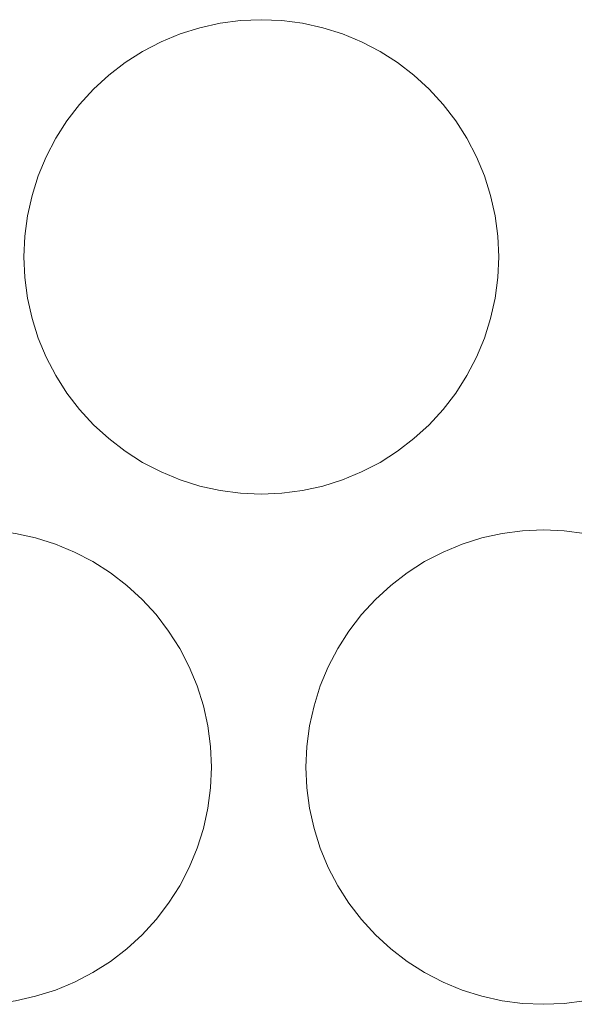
# Model space of a CAD drawing. Header units: millimetres. Extents: x -865 to 866, y -41 to 38.
# Tile 31 of 192: x -621 to -599, y -1 to 38. Entities that reach past the tile are written whole.
import ezdxf

# ---------------------------------------------------------------- set-up
doc = ezdxf.new("R2010")
doc.units = ezdxf.units.MM
doc.header["$LTSCALE"] = 5.08
doc.layers.add('Lighting-LED', color=7, linetype='Continuous', lineweight=5, true_color=0x000000)

# ---------------------------------------------------------------- blocks, each defined once
blk = doc.blocks.new('Group-2-1')
at = {"layer": 'Lighting-LED', "color": 18, "linetype": 'Continuous', "lineweight": 5}
for points, invisible_edges in [([(-26208.595, 11252.12, -183.913), (-26207.803, 11252.295, -183.913), (-26206.999, 11252.401, -183.913), (-26206.188, 11243.136, -183.913)], 12), ([(-26206.999, 11252.401, -180.738), (-26207.803, 11252.295, -180.738), (-26208.595, 11252.12, -180.738), (-26206.188, 11243.136, -180.738)], 12), ([(-26207.803, 11252.295, -180.738), (-26207.803, 11252.295, -183.913), (-26208.595, 11252.12, -183.913), (-26208.595, 11252.12, -180.738)], 5), ([(-26206.999, 11252.401, -180.738), (-26206.999, 11252.401, -183.913), (-26207.803, 11252.295, -183.913), (-26207.803, 11252.295, -180.738)], 5), ([(-26206.999, 11252.401, -183.913), (-26206.188, 11252.436, -183.913), (-26205.378, 11252.401, -183.913), (-26206.188, 11243.136, -183.913)], 12), ([(-26206.188, 11252.436, -180.738), (-26206.188, 11252.436, -183.913), (-26206.999, 11252.401, -183.913), (-26206.999, 11252.401, -180.738)], 5), ([(-26205.378, 11252.401, -180.738), (-26206.188, 11252.436, -180.738), (-26206.999, 11252.401, -180.738), (-26206.188, 11243.136, -180.738)], 12), ([(-26205.378, 11252.401, -180.738), (-26205.378, 11252.401, -183.913), (-26206.188, 11252.436, -183.913), (-26206.188, 11252.436, -180.738)], 5), ([(-26205.378, 11252.401, -183.913), (-26204.573, 11252.295, -183.913), (-26203.781, 11252.12, -183.913), (-26206.188, 11243.136, -183.913)], 12), ([(-26203.781, 11252.12, -180.738), (-26204.573, 11252.295, -180.738), (-26205.378, 11252.401, -180.738), (-26206.188, 11243.136, -180.738)], 12), ([(-26204.573, 11252.295, -180.738), (-26204.573, 11252.295, -183.913), (-26205.378, 11252.401, -183.913), (-26205.378, 11252.401, -180.738)], 5), ([(-26203.781, 11252.12, -180.738), (-26203.781, 11252.12, -183.913), (-26204.573, 11252.295, -183.913), (-26204.573, 11252.295, -180.738)], 5), ([(-26210.118, 11251.565, -183.913), (-26209.369, 11251.876, -183.913), (-26208.595, 11252.12, -183.913), (-26206.188, 11243.136, -183.913)], 12), ([(-26208.595, 11252.12, -180.738), (-26209.369, 11251.876, -180.738), (-26210.118, 11251.565, -180.738), (-26206.188, 11243.136, -180.738)], 12), ([(-26208.595, 11252.12, -180.738), (-26208.595, 11252.12, -183.913), (-26209.369, 11251.876, -183.913), (-26209.369, 11251.876, -180.738)], 5), ([(-26203.781, 11252.12, -183.913), (-26203.007, 11251.876, -183.913), (-26202.258, 11251.565, -183.913), (-26206.188, 11243.136, -183.913)], 12), ([(-26202.258, 11251.565, -180.738), (-26203.007, 11251.876, -180.738), (-26203.781, 11252.12, -180.738), (-26206.188, 11243.136, -180.738)], 12), ([(-26203.007, 11251.876, -180.738), (-26203.007, 11251.876, -183.913), (-26203.781, 11252.12, -183.913), (-26203.781, 11252.12, -180.738)], 5), ([(-26211.522, 11250.755, -183.913), (-26210.838, 11251.191, -183.913), (-26210.118, 11251.565, -183.913), (-26206.188, 11243.136, -183.913)], 12), ([(-26210.118, 11251.565, -180.738), (-26210.838, 11251.191, -180.738), (-26211.522, 11250.755, -180.738), (-26206.188, 11243.136, -180.738)], 12), ([(-26210.118, 11251.565, -180.738), (-26210.118, 11251.565, -183.913), (-26210.838, 11251.191, -183.913), (-26210.838, 11251.191, -180.738)], 5), ([(-26209.369, 11251.876, -180.738), (-26209.369, 11251.876, -183.913), (-26210.118, 11251.565, -183.913), (-26210.118, 11251.565, -180.738)], 5), ([(-26202.258, 11251.565, -183.913), (-26201.538, 11251.191, -183.913), (-26200.854, 11250.755, -183.913), (-26206.188, 11243.136, -183.913)], 12), ([(-26200.854, 11250.755, -180.738), (-26201.538, 11251.191, -180.738), (-26202.258, 11251.565, -180.738), (-26206.188, 11243.136, -180.738)], 12), ([(-26202.258, 11251.565, -180.738), (-26202.258, 11251.565, -183.913), (-26203.007, 11251.876, -183.913), (-26203.007, 11251.876, -180.738)], 5), ([(-26201.538, 11251.191, -180.738), (-26201.538, 11251.191, -183.913), (-26202.258, 11251.565, -183.913), (-26202.258, 11251.565, -180.738)], 5), ([(-26210.838, 11251.191, -180.738), (-26210.838, 11251.191, -183.913), (-26211.522, 11250.755, -183.913), (-26211.522, 11250.755, -180.738)], 5), ([(-26200.854, 11250.755, -180.738), (-26200.854, 11250.755, -183.913), (-26201.538, 11251.191, -183.913), (-26201.538, 11251.191, -180.738)], 5), ([(-26212.764, 11249.713, -183.913), (-26212.166, 11250.261, -183.913), (-26211.522, 11250.755, -183.913), (-26206.188, 11243.136, -183.913)], 12), ([(-26211.522, 11250.755, -180.738), (-26212.166, 11250.261, -180.738), (-26212.764, 11249.713, -180.738), (-26206.188, 11243.136, -180.738)], 12), ([(-26211.522, 11250.755, -180.738), (-26211.522, 11250.755, -183.913), (-26212.166, 11250.261, -183.913), (-26212.166, 11250.261, -180.738)], 5), ([(-26200.854, 11250.755, -183.913), (-26200.21, 11250.261, -183.913), (-26199.612, 11249.713, -183.913), (-26206.188, 11243.136, -183.913)], 12), ([(-26199.612, 11249.713, -180.738), (-26200.21, 11250.261, -180.738), (-26200.854, 11250.755, -180.738), (-26206.188, 11243.136, -180.738)], 12), ([(-26200.21, 11250.261, -180.738), (-26200.21, 11250.261, -183.913), (-26200.854, 11250.755, -183.913), (-26200.854, 11250.755, -180.738)], 5), ([(-26212.166, 11250.261, -180.738), (-26212.166, 11250.261, -183.913), (-26212.764, 11249.713, -183.913), (-26212.764, 11249.713, -180.738)], 5), ([(-26199.612, 11249.713, -180.738), (-26199.612, 11249.713, -183.913), (-26200.21, 11250.261, -183.913), (-26200.21, 11250.261, -180.738)], 5), ([(-26213.806, 11248.471, -183.913), (-26213.312, 11249.114, -183.913), (-26212.764, 11249.713, -183.913), (-26206.188, 11243.136, -183.913)], 12), ([(-26212.764, 11249.713, -180.738), (-26213.312, 11249.114, -180.738), (-26213.806, 11248.471, -180.738), (-26206.188, 11243.136, -180.738)], 12), ([(-26212.764, 11249.713, -180.738), (-26212.764, 11249.713, -183.913), (-26213.312, 11249.114, -183.913), (-26213.312, 11249.114, -180.738)], 5), ([(-26199.612, 11249.713, -183.913), (-26199.064, 11249.114, -183.913), (-26198.57, 11248.471, -183.913), (-26206.188, 11243.136, -183.913)], 12), ([(-26198.57, 11248.471, -180.738), (-26199.064, 11249.114, -180.738), (-26199.612, 11249.713, -180.738), (-26206.188, 11243.136, -180.738)], 12), ([(-26199.064, 11249.114, -180.738), (-26199.064, 11249.114, -183.913), (-26199.612, 11249.713, -183.913), (-26199.612, 11249.713, -180.738)], 5), ([(-26213.312, 11249.114, -180.738), (-26213.312, 11249.114, -183.913), (-26213.806, 11248.471, -183.913), (-26213.806, 11248.471, -180.738)], 5), ([(-26198.57, 11248.471, -180.738), (-26198.57, 11248.471, -183.913), (-26199.064, 11249.114, -183.913), (-26199.064, 11249.114, -180.738)], 5), ([(-26214.617, 11247.067, -183.913), (-26214.242, 11247.786, -183.913), (-26213.806, 11248.471, -183.913), (-26206.188, 11243.136, -183.913)], 12), ([(-26213.806, 11248.471, -180.738), (-26214.242, 11247.786, -180.738), (-26214.617, 11247.067, -180.738), (-26206.188, 11243.136, -180.738)], 12), ([(-26213.806, 11248.471, -180.738), (-26213.806, 11248.471, -183.913), (-26214.242, 11247.786, -183.913), (-26214.242, 11247.786, -180.738)], 5), ([(-26198.57, 11248.471, -183.913), (-26198.134, 11247.786, -183.913), (-26197.759, 11247.067, -183.913), (-26206.188, 11243.136, -183.913)], 12), ([(-26197.759, 11247.067, -180.738), (-26198.134, 11247.786, -180.738), (-26198.57, 11248.471, -180.738), (-26206.188, 11243.136, -180.738)], 12), ([(-26198.134, 11247.786, -180.738), (-26198.134, 11247.786, -183.913), (-26198.57, 11248.471, -183.913), (-26198.57, 11248.471, -180.738)], 5), ([(-26214.242, 11247.786, -180.738), (-26214.242, 11247.786, -183.913), (-26214.617, 11247.067, -183.913), (-26214.617, 11247.067, -180.738)], 5), ([(-26197.759, 11247.067, -180.738), (-26197.759, 11247.067, -183.913), (-26198.134, 11247.786, -183.913), (-26198.134, 11247.786, -180.738)], 5), ([(-26215.171, 11245.543, -183.913), (-26214.927, 11246.317, -183.913), (-26214.617, 11247.067, -183.913), (-26206.188, 11243.136, -183.913)], 12), ([(-26214.617, 11247.067, -180.738), (-26214.927, 11246.317, -180.738), (-26215.171, 11245.543, -180.738), (-26206.188, 11243.136, -180.738)], 12), ([(-26214.617, 11247.067, -180.738), (-26214.617, 11247.067, -183.913), (-26214.927, 11246.317, -183.913), (-26214.927, 11246.317, -180.738)], 5), ([(-26197.759, 11247.067, -183.913), (-26197.449, 11246.317, -183.913), (-26197.205, 11245.543, -183.913), (-26206.188, 11243.136, -183.913)], 12), ([(-26197.205, 11245.543, -180.738), (-26197.449, 11246.317, -180.738), (-26197.759, 11247.067, -180.738), (-26206.188, 11243.136, -180.738)], 12), ([(-26197.449, 11246.317, -180.738), (-26197.449, 11246.317, -183.913), (-26197.759, 11247.067, -183.913), (-26197.759, 11247.067, -180.738)], 5), ([(-26214.927, 11246.317, -180.738), (-26214.927, 11246.317, -183.913), (-26215.171, 11245.543, -183.913), (-26215.171, 11245.543, -180.738)], 5), ([(-26197.205, 11245.543, -180.738), (-26197.205, 11245.543, -183.913), (-26197.449, 11246.317, -183.913), (-26197.449, 11246.317, -180.738)], 5), ([(-26215.453, 11243.947, -183.913), (-26215.347, 11244.751, -183.913), (-26215.171, 11245.543, -183.913), (-26206.188, 11243.136, -183.913)], 12), ([(-26215.171, 11245.543, -180.738), (-26215.347, 11244.751, -180.738), (-26215.453, 11243.947, -180.738), (-26206.188, 11243.136, -180.738)], 12), ([(-26215.171, 11245.543, -180.738), (-26215.171, 11245.543, -183.913), (-26215.347, 11244.751, -183.913), (-26215.347, 11244.751, -180.738)], 5), ([(-26197.205, 11245.543, -183.913), (-26197.029, 11244.751, -183.913), (-26196.923, 11243.947, -183.913), (-26206.188, 11243.136, -183.913)], 12), ([(-26206.188, 11243.136, -180.738), (-26196.923, 11243.947, -180.738), (-26197.029, 11244.751, -180.738), (-26197.205, 11245.543, -180.738)], 9), ([(-26197.029, 11244.751, -180.738), (-26197.029, 11244.751, -183.913), (-26197.205, 11245.543, -183.913), (-26197.205, 11245.543, -180.738)], 5), ([(-26215.347, 11244.751, -180.738), (-26215.347, 11244.751, -183.913), (-26215.453, 11243.947, -183.913), (-26215.453, 11243.947, -180.738)], 5), ([(-26196.923, 11243.947, -180.738), (-26196.923, 11243.947, -183.913), (-26197.029, 11244.751, -183.913), (-26197.029, 11244.751, -180.738)], 5), ([(-26215.453, 11242.326, -183.913), (-26215.488, 11243.136, -183.913), (-26215.453, 11243.947, -183.913), (-26206.188, 11243.136, -183.913)], 12), ([(-26215.453, 11243.947, -180.738), (-26215.453, 11243.947, -183.913), (-26215.488, 11243.136, -183.913), (-26215.488, 11243.136, -180.738)], 5), ([(-26215.453, 11243.947, -180.738), (-26215.488, 11243.136, -180.738), (-26215.453, 11242.326, -180.738), (-26206.188, 11243.136, -180.738)], 12), ([(-26196.923, 11243.947, -183.913), (-26196.888, 11243.136, -183.913), (-26196.923, 11242.326, -183.913), (-26206.188, 11243.136, -183.913)], 12), ([(-26196.923, 11242.326, -180.738), (-26196.888, 11243.136, -180.738), (-26196.923, 11243.947, -180.738), (-26206.188, 11243.136, -180.738)], 12), ([(-26196.888, 11243.136, -180.738), (-26196.888, 11243.136, -183.913), (-26196.923, 11243.947, -183.913), (-26196.923, 11243.947, -180.738)], 5), ([(-26215.488, 11243.136, -180.738), (-26215.488, 11243.136, -183.913), (-26215.453, 11242.326, -183.913), (-26215.453, 11242.326, -180.738)], 5), ([(-26215.171, 11240.729, -183.913), (-26215.347, 11241.522, -183.913), (-26215.453, 11242.326, -183.913), (-26206.188, 11243.136, -183.913)], 12), ([(-26215.453, 11242.326, -180.738), (-26215.347, 11241.522, -180.738), (-26215.171, 11240.729, -180.738), (-26206.188, 11243.136, -180.738)], 12), ([(-26214.617, 11239.206, -183.913), (-26214.927, 11239.956, -183.913), (-26215.171, 11240.729, -183.913), (-26206.188, 11243.136, -183.913)], 12), ([(-26215.171, 11240.729, -180.738), (-26214.927, 11239.956, -180.738), (-26214.617, 11239.206, -180.738), (-26206.188, 11243.136, -180.738)], 12), ([(-26213.806, 11237.802, -183.913), (-26214.242, 11238.486, -183.913), (-26214.617, 11239.206, -183.913), (-26206.188, 11243.136, -183.913)], 12), ([(-26214.617, 11239.206, -180.738), (-26214.242, 11238.486, -180.738), (-26213.806, 11237.802, -180.738), (-26206.188, 11243.136, -180.738)], 12), ([(-26212.764, 11236.56, -183.913), (-26213.312, 11237.159, -183.913), (-26213.806, 11237.802, -183.913), (-26206.188, 11243.136, -183.913)], 12), ([(-26213.806, 11237.802, -180.738), (-26213.312, 11237.159, -180.738), (-26212.764, 11236.56, -180.738), (-26206.188, 11243.136, -180.738)], 12), ([(-26211.522, 11235.518, -183.913), (-26212.166, 11236.012, -183.913), (-26212.764, 11236.56, -183.913), (-26206.188, 11243.136, -183.913)], 12), ([(-26212.764, 11236.56, -180.738), (-26212.166, 11236.012, -180.738), (-26211.522, 11235.518, -180.738), (-26206.188, 11243.136, -180.738)], 12), ([(-26210.118, 11234.708, -183.913), (-26210.838, 11235.082, -183.913), (-26211.522, 11235.518, -183.913), (-26206.188, 11243.136, -183.913)], 12), ([(-26211.522, 11235.518, -180.738), (-26210.838, 11235.082, -180.738), (-26210.118, 11234.708, -180.738), (-26206.188, 11243.136, -180.738)], 12), ([(-26208.595, 11234.153, -183.913), (-26209.369, 11234.397, -183.913), (-26210.118, 11234.708, -183.913), (-26206.188, 11243.136, -183.913)], 12), ([(-26210.118, 11234.708, -180.738), (-26209.369, 11234.397, -180.738), (-26208.595, 11234.153, -180.738), (-26206.188, 11243.136, -180.738)], 12), ([(-26206.999, 11233.872, -183.913), (-26207.803, 11233.978, -183.913), (-26208.595, 11234.153, -183.913), (-26206.188, 11243.136, -183.913)], 12), ([(-26208.595, 11234.153, -180.738), (-26207.803, 11233.978, -180.738), (-26206.999, 11233.872, -180.738), (-26206.188, 11243.136, -180.738)], 12), ([(-26205.378, 11233.872, -183.913), (-26206.188, 11233.836, -183.913), (-26206.999, 11233.872, -183.913), (-26206.188, 11243.136, -183.913)], 12), ([(-26206.999, 11233.872, -180.738), (-26206.188, 11233.836, -180.738), (-26205.378, 11233.872, -180.738), (-26206.188, 11243.136, -180.738)], 12), ([(-26206.188, 11243.136, -183.913), (-26196.923, 11242.326, -183.913), (-26197.029, 11241.522, -183.913), (-26197.205, 11240.729, -183.913)], 9), ([(-26197.205, 11240.729, -183.913), (-26197.449, 11239.956, -183.913), (-26197.759, 11239.206, -183.913), (-26206.188, 11243.136, -183.913)], 12), ([(-26197.759, 11239.206, -183.913), (-26198.134, 11238.486, -183.913), (-26198.57, 11237.802, -183.913), (-26206.188, 11243.136, -183.913)], 12), ([(-26198.57, 11237.802, -183.913), (-26199.064, 11237.159, -183.913), (-26199.612, 11236.56, -183.913), (-26206.188, 11243.136, -183.913)], 12), ([(-26199.612, 11236.56, -183.913), (-26200.21, 11236.012, -183.913), (-26200.854, 11235.518, -183.913), (-26206.188, 11243.136, -183.913)], 12), ([(-26200.854, 11235.518, -183.913), (-26201.538, 11235.082, -183.913), (-26202.258, 11234.708, -183.913), (-26206.188, 11243.136, -183.913)], 12), ([(-26202.258, 11234.708, -183.913), (-26203.007, 11234.397, -183.913), (-26203.781, 11234.153, -183.913), (-26206.188, 11243.136, -183.913)], 12), ([(-26203.781, 11234.153, -183.913), (-26204.573, 11233.978, -183.913), (-26205.378, 11233.872, -183.913), (-26206.188, 11243.136, -183.913)], 12), ([(-26205.378, 11233.872, -180.738), (-26204.573, 11233.978, -180.738), (-26203.781, 11234.153, -180.738), (-26206.188, 11243.136, -180.738)], 12), ([(-26203.781, 11234.153, -180.738), (-26203.007, 11234.397, -180.738), (-26202.258, 11234.708, -180.738), (-26206.188, 11243.136, -180.738)], 12), ([(-26202.258, 11234.708, -180.738), (-26201.538, 11235.082, -180.738), (-26200.854, 11235.518, -180.738), (-26206.188, 11243.136, -180.738)], 12), ([(-26200.854, 11235.518, -180.738), (-26200.21, 11236.012, -180.738), (-26199.612, 11236.56, -180.738), (-26206.188, 11243.136, -180.738)], 12), ([(-26199.612, 11236.56, -180.738), (-26199.064, 11237.159, -180.738), (-26198.57, 11237.802, -180.738), (-26206.188, 11243.136, -180.738)], 12), ([(-26198.57, 11237.802, -180.738), (-26198.134, 11238.486, -180.738), (-26197.759, 11239.206, -180.738), (-26206.188, 11243.136, -180.738)], 12), ([(-26197.759, 11239.206, -180.738), (-26197.449, 11239.956, -180.738), (-26197.205, 11240.729, -180.738), (-26206.188, 11243.136, -180.738)], 12), ([(-26197.205, 11240.729, -180.738), (-26197.029, 11241.522, -180.738), (-26196.923, 11242.326, -180.738), (-26206.188, 11243.136, -180.738)], 12), ([(-26196.923, 11242.326, -180.738), (-26196.923, 11242.326, -183.913), (-26196.888, 11243.136, -183.913), (-26196.888, 11243.136, -180.738)], 5), ([(-26215.453, 11242.326, -180.738), (-26215.453, 11242.326, -183.913), (-26215.347, 11241.522, -183.913), (-26215.347, 11241.522, -180.738)], 5), ([(-26197.029, 11241.522, -180.738), (-26197.029, 11241.522, -183.913), (-26196.923, 11242.326, -183.913), (-26196.923, 11242.326, -180.738)], 5), ([(-26215.347, 11241.522, -180.738), (-26215.347, 11241.522, -183.913), (-26215.171, 11240.729, -183.913), (-26215.171, 11240.729, -180.738)], 5), ([(-26197.205, 11240.729, -180.738), (-26197.205, 11240.729, -183.913), (-26197.029, 11241.522, -183.913), (-26197.029, 11241.522, -180.738)], 5), ([(-26215.171, 11240.729, -180.738), (-26215.171, 11240.729, -183.913), (-26214.927, 11239.956, -183.913), (-26214.927, 11239.956, -180.738)], 5), ([(-26197.449, 11239.956, -180.738), (-26197.449, 11239.956, -183.913), (-26197.205, 11240.729, -183.913), (-26197.205, 11240.729, -180.738)], 5), ([(-26214.927, 11239.956, -180.738), (-26214.927, 11239.956, -183.913), (-26214.617, 11239.206, -183.913), (-26214.617, 11239.206, -180.738)], 5), ([(-26197.759, 11239.206, -180.738), (-26197.759, 11239.206, -183.913), (-26197.449, 11239.956, -183.913), (-26197.449, 11239.956, -180.738)], 5), ([(-26214.617, 11239.206, -180.738), (-26214.617, 11239.206, -183.913), (-26214.242, 11238.486, -183.913), (-26214.242, 11238.486, -180.738)], 5), ([(-26198.134, 11238.486, -180.738), (-26198.134, 11238.486, -183.913), (-26197.759, 11239.206, -183.913), (-26197.759, 11239.206, -180.738)], 5), ([(-26214.242, 11238.486, -180.738), (-26214.242, 11238.486, -183.913), (-26213.806, 11237.802, -183.913), (-26213.806, 11237.802, -180.738)], 5), ([(-26198.57, 11237.802, -180.738), (-26198.57, 11237.802, -183.913), (-26198.134, 11238.486, -183.913), (-26198.134, 11238.486, -180.738)], 5), ([(-26213.806, 11237.802, -180.738), (-26213.806, 11237.802, -183.913), (-26213.312, 11237.159, -183.913), (-26213.312, 11237.159, -180.738)], 5), ([(-26199.064, 11237.159, -180.738), (-26199.064, 11237.159, -183.913), (-26198.57, 11237.802, -183.913), (-26198.57, 11237.802, -180.738)], 5), ([(-26213.312, 11237.159, -180.738), (-26213.312, 11237.159, -183.913), (-26212.764, 11236.56, -183.913), (-26212.764, 11236.56, -180.738)], 5), ([(-26199.612, 11236.56, -180.738), (-26199.612, 11236.56, -183.913), (-26199.064, 11237.159, -183.913), (-26199.064, 11237.159, -180.738)], 5), ([(-26212.764, 11236.56, -180.738), (-26212.764, 11236.56, -183.913), (-26212.166, 11236.012, -183.913), (-26212.166, 11236.012, -180.738)], 5), ([(-26200.21, 11236.012, -180.738), (-26200.21, 11236.012, -183.913), (-26199.612, 11236.56, -183.913), (-26199.612, 11236.56, -180.738)], 5), ([(-26212.166, 11236.012, -180.738), (-26212.166, 11236.012, -183.913), (-26211.522, 11235.518, -183.913), (-26211.522, 11235.518, -180.738)], 5), ([(-26200.854, 11235.518, -180.738), (-26200.854, 11235.518, -183.913), (-26200.21, 11236.012, -183.913), (-26200.21, 11236.012, -180.738)], 5), ([(-26211.522, 11235.518, -180.738), (-26211.522, 11235.518, -183.913), (-26210.838, 11235.082, -183.913), (-26210.838, 11235.082, -180.738)], 5), ([(-26201.538, 11235.082, -180.738), (-26201.538, 11235.082, -183.913), (-26200.854, 11235.518, -183.913), (-26200.854, 11235.518, -180.738)], 5), ([(-26210.838, 11235.082, -180.738), (-26210.838, 11235.082, -183.913), (-26210.118, 11234.708, -183.913), (-26210.118, 11234.708, -180.738)], 5), ([(-26202.258, 11234.708, -180.738), (-26202.258, 11234.708, -183.913), (-26201.538, 11235.082, -183.913), (-26201.538, 11235.082, -180.738)], 5), ([(-26210.118, 11234.708, -180.738), (-26210.118, 11234.708, -183.913), (-26209.369, 11234.397, -183.913), (-26209.369, 11234.397, -180.738)], 5), ([(-26203.007, 11234.397, -180.738), (-26203.007, 11234.397, -183.913), (-26202.258, 11234.708, -183.913), (-26202.258, 11234.708, -180.738)], 5), ([(-26209.369, 11234.397, -180.738), (-26209.369, 11234.397, -183.913), (-26208.595, 11234.153, -183.913), (-26208.595, 11234.153, -180.738)], 5), ([(-26208.595, 11234.153, -180.738), (-26208.595, 11234.153, -183.913), (-26207.803, 11233.978, -183.913), (-26207.803, 11233.978, -180.738)], 5), ([(-26204.573, 11233.978, -180.738), (-26204.573, 11233.978, -183.913), (-26203.781, 11234.153, -183.913), (-26203.781, 11234.153, -180.738)], 5), ([(-26203.781, 11234.153, -180.738), (-26203.781, 11234.153, -183.913), (-26203.007, 11234.397, -183.913), (-26203.007, 11234.397, -180.738)], 5), ([(-26207.803, 11233.978, -180.738), (-26207.803, 11233.978, -183.913), (-26206.999, 11233.872, -183.913), (-26206.999, 11233.872, -180.738)], 5), ([(-26206.999, 11233.872, -180.738), (-26206.999, 11233.872, -183.913), (-26206.188, 11233.836, -183.913), (-26206.188, 11233.836, -180.738)], 5), ([(-26206.188, 11233.836, -180.738), (-26206.188, 11233.836, -183.913), (-26205.378, 11233.872, -183.913), (-26205.378, 11233.872, -180.738)], 5), ([(-26205.378, 11233.872, -180.738), (-26205.378, 11233.872, -183.913), (-26204.573, 11233.978, -183.913), (-26204.573, 11233.978, -180.738)], 5), ([(-26216.628, 11232.401, -183.913), (-26215.823, 11232.295, -183.913), (-26215.031, 11232.12, -183.913), (-26217.438, 11223.136, -183.913)], 12), ([(-26215.031, 11232.12, -180.738), (-26215.823, 11232.295, -180.738), (-26216.628, 11232.401, -180.738), (-26217.438, 11223.136, -180.738)], 12), ([(-26215.031, 11232.12, -180.738), (-26215.031, 11232.12, -183.913), (-26215.823, 11232.295, -183.913), (-26215.823, 11232.295, -180.738)], 5), ([(-26197.545, 11232.12, -183.913), (-26196.753, 11232.295, -183.913), (-26195.949, 11232.401, -183.913), (-26195.138, 11223.136, -183.913)], 12), ([(-26195.949, 11232.401, -180.738), (-26196.753, 11232.295, -180.738), (-26197.545, 11232.12, -180.738), (-26195.138, 11223.136, -180.738)], 12), ([(-26196.753, 11232.295, -180.738), (-26196.753, 11232.295, -183.913), (-26197.545, 11232.12, -183.913), (-26197.545, 11232.12, -180.738)], 5), ([(-26195.949, 11232.401, -180.738), (-26195.949, 11232.401, -183.913), (-26196.753, 11232.295, -183.913), (-26196.753, 11232.295, -180.738)], 5), ([(-26195.949, 11232.401, -183.913), (-26195.138, 11232.436, -183.913), (-26194.328, 11232.401, -183.913), (-26195.138, 11223.136, -183.913)], 12), ([(-26195.138, 11232.436, -180.738), (-26195.138, 11232.436, -183.913), (-26195.949, 11232.401, -183.913), (-26195.949, 11232.401, -180.738)], 5), ([(-26194.328, 11232.401, -180.738), (-26195.138, 11232.436, -180.738), (-26195.949, 11232.401, -180.738), (-26195.138, 11223.136, -180.738)], 12), ([(-26194.328, 11232.401, -180.738), (-26194.328, 11232.401, -183.913), (-26195.138, 11232.436, -183.913), (-26195.138, 11232.436, -180.738)], 5), ([(-26194.328, 11232.401, -183.913), (-26193.523, 11232.295, -183.913), (-26192.731, 11232.12, -183.913), (-26195.138, 11223.136, -183.913)], 12), ([(-26192.731, 11232.12, -180.738), (-26193.523, 11232.295, -180.738), (-26194.328, 11232.401, -180.738), (-26195.138, 11223.136, -180.738)], 12), ([(-26193.523, 11232.295, -180.738), (-26193.523, 11232.295, -183.913), (-26194.328, 11232.401, -183.913), (-26194.328, 11232.401, -180.738)], 5), ([(-26215.031, 11232.12, -183.913), (-26214.257, 11231.876, -183.913), (-26213.508, 11231.565, -183.913), (-26217.438, 11223.136, -183.913)], 12), ([(-26213.508, 11231.565, -180.738), (-26214.257, 11231.876, -180.738), (-26215.031, 11232.12, -180.738), (-26217.438, 11223.136, -180.738)], 12), ([(-26214.257, 11231.876, -180.738), (-26214.257, 11231.876, -183.913), (-26215.031, 11232.12, -183.913), (-26215.031, 11232.12, -180.738)], 5), ([(-26213.508, 11231.565, -180.738), (-26213.508, 11231.565, -183.913), (-26214.257, 11231.876, -183.913), (-26214.257, 11231.876, -180.738)], 5), ([(-26199.068, 11231.565, -183.913), (-26198.319, 11231.876, -183.913), (-26197.545, 11232.12, -183.913), (-26195.138, 11223.136, -183.913)], 12), ([(-26197.545, 11232.12, -180.738), (-26198.319, 11231.876, -180.738), (-26199.068, 11231.565, -180.738), (-26195.138, 11223.136, -180.738)], 12), ([(-26198.319, 11231.876, -180.738), (-26198.319, 11231.876, -183.913), (-26199.068, 11231.565, -183.913), (-26199.068, 11231.565, -180.738)], 5), ([(-26197.545, 11232.12, -180.738), (-26197.545, 11232.12, -183.913), (-26198.319, 11231.876, -183.913), (-26198.319, 11231.876, -180.738)], 5), ([(-26192.731, 11232.12, -183.913), (-26191.957, 11231.876, -183.913), (-26191.208, 11231.565, -183.913), (-26195.138, 11223.136, -183.913)], 12), ([(-26191.208, 11231.565, -180.738), (-26191.957, 11231.876, -180.738), (-26192.731, 11232.12, -180.738), (-26195.138, 11223.136, -180.738)], 12), ([(-26213.508, 11231.565, -183.913), (-26212.788, 11231.191, -183.913), (-26212.104, 11230.755, -183.913), (-26217.438, 11223.136, -183.913)], 12), ([(-26212.104, 11230.755, -180.738), (-26212.788, 11231.191, -180.738), (-26213.508, 11231.565, -180.738), (-26217.438, 11223.136, -180.738)], 12), ([(-26212.788, 11231.191, -180.738), (-26212.788, 11231.191, -183.913), (-26213.508, 11231.565, -183.913), (-26213.508, 11231.565, -180.738)], 5), ([(-26200.472, 11230.755, -183.913), (-26199.788, 11231.191, -183.913), (-26199.068, 11231.565, -183.913), (-26195.138, 11223.136, -183.913)], 12), ([(-26199.068, 11231.565, -180.738), (-26199.788, 11231.191, -180.738), (-26200.472, 11230.755, -180.738), (-26195.138, 11223.136, -180.738)], 12), ([(-26199.068, 11231.565, -180.738), (-26199.068, 11231.565, -183.913), (-26199.788, 11231.191, -183.913), (-26199.788, 11231.191, -180.738)], 5), ([(-26191.208, 11231.565, -183.913), (-26190.488, 11231.191, -183.913), (-26189.804, 11230.755, -183.913), (-26195.138, 11223.136, -183.913)], 12), ([(-26189.804, 11230.755, -180.738), (-26190.488, 11231.191, -180.738), (-26191.208, 11231.565, -180.738), (-26195.138, 11223.136, -180.738)], 12), ([(-26212.104, 11230.755, -180.738), (-26212.104, 11230.755, -183.913), (-26212.788, 11231.191, -183.913), (-26212.788, 11231.191, -180.738)], 5), ([(-26199.788, 11231.191, -180.738), (-26199.788, 11231.191, -183.913), (-26200.472, 11230.755, -183.913), (-26200.472, 11230.755, -180.738)], 5), ([(-26212.104, 11230.755, -183.913), (-26211.46, 11230.261, -183.913), (-26210.862, 11229.713, -183.913), (-26217.438, 11223.136, -183.913)], 12), ([(-26210.862, 11229.713, -180.738), (-26211.46, 11230.261, -180.738), (-26212.104, 11230.755, -180.738), (-26217.438, 11223.136, -180.738)], 12), ([(-26211.46, 11230.261, -180.738), (-26211.46, 11230.261, -183.913), (-26212.104, 11230.755, -183.913), (-26212.104, 11230.755, -180.738)], 5), ([(-26201.714, 11229.713, -183.913), (-26201.116, 11230.261, -183.913), (-26200.472, 11230.755, -183.913), (-26195.138, 11223.136, -183.913)], 12), ([(-26200.472, 11230.755, -180.738), (-26201.116, 11230.261, -180.738), (-26201.714, 11229.713, -180.738), (-26195.138, 11223.136, -180.738)], 12), ([(-26200.472, 11230.755, -180.738), (-26200.472, 11230.755, -183.913), (-26201.116, 11230.261, -183.913), (-26201.116, 11230.261, -180.738)], 5), ([(-26189.804, 11230.755, -183.913), (-26189.16, 11230.261, -183.913), (-26188.562, 11229.713, -183.913), (-26195.138, 11223.136, -183.913)], 12), ([(-26188.562, 11229.713, -180.738), (-26189.16, 11230.261, -180.738), (-26189.804, 11230.755, -180.738), (-26195.138, 11223.136, -180.738)], 12), ([(-26210.862, 11229.713, -180.738), (-26210.862, 11229.713, -183.913), (-26211.46, 11230.261, -183.913), (-26211.46, 11230.261, -180.738)], 5), ([(-26201.116, 11230.261, -180.738), (-26201.116, 11230.261, -183.913), (-26201.714, 11229.713, -183.913), (-26201.714, 11229.713, -180.738)], 5), ([(-26210.862, 11229.713, -183.913), (-26210.314, 11229.114, -183.913), (-26209.82, 11228.471, -183.913), (-26217.438, 11223.136, -183.913)], 12), ([(-26209.82, 11228.471, -180.738), (-26210.314, 11229.114, -180.738), (-26210.862, 11229.713, -180.738), (-26217.438, 11223.136, -180.738)], 12), ([(-26210.314, 11229.114, -180.738), (-26210.314, 11229.114, -183.913), (-26210.862, 11229.713, -183.913), (-26210.862, 11229.713, -180.738)], 5), ([(-26202.756, 11228.471, -183.913), (-26202.262, 11229.114, -183.913), (-26201.714, 11229.713, -183.913), (-26195.138, 11223.136, -183.913)], 12), ([(-26201.714, 11229.713, -180.738), (-26202.262, 11229.114, -180.738), (-26202.756, 11228.471, -180.738), (-26195.138, 11223.136, -180.738)], 12), ([(-26201.714, 11229.713, -180.738), (-26201.714, 11229.713, -183.913), (-26202.262, 11229.114, -183.913), (-26202.262, 11229.114, -180.738)], 5), ([(-26188.562, 11229.713, -183.913), (-26188.014, 11229.114, -183.913), (-26187.52, 11228.471, -183.913), (-26195.138, 11223.136, -183.913)], 12), ([(-26187.52, 11228.471, -180.738), (-26188.014, 11229.114, -180.738), (-26188.562, 11229.713, -180.738), (-26195.138, 11223.136, -180.738)], 12), ([(-26209.82, 11228.471, -180.738), (-26209.82, 11228.471, -183.913), (-26210.314, 11229.114, -183.913), (-26210.314, 11229.114, -180.738)], 5), ([(-26202.262, 11229.114, -180.738), (-26202.262, 11229.114, -183.913), (-26202.756, 11228.471, -183.913), (-26202.756, 11228.471, -180.738)], 5), ([(-26209.82, 11228.471, -183.913), (-26209.384, 11227.786, -183.913), (-26209.009, 11227.067, -183.913), (-26217.438, 11223.136, -183.913)], 12), ([(-26209.009, 11227.067, -180.738), (-26209.384, 11227.786, -180.738), (-26209.82, 11228.471, -180.738), (-26217.438, 11223.136, -180.738)], 12), ([(-26209.384, 11227.786, -180.738), (-26209.384, 11227.786, -183.913), (-26209.82, 11228.471, -183.913), (-26209.82, 11228.471, -180.738)], 5), ([(-26203.567, 11227.067, -183.913), (-26203.192, 11227.786, -183.913), (-26202.756, 11228.471, -183.913), (-26195.138, 11223.136, -183.913)], 12), ([(-26202.756, 11228.471, -180.738), (-26203.192, 11227.786, -180.738), (-26203.567, 11227.067, -180.738), (-26195.138, 11223.136, -180.738)], 12), ([(-26202.756, 11228.471, -180.738), (-26202.756, 11228.471, -183.913), (-26203.192, 11227.786, -183.913), (-26203.192, 11227.786, -180.738)], 5), ([(-26187.52, 11228.471, -183.913), (-26187.084, 11227.786, -183.913), (-26186.709, 11227.067, -183.913), (-26195.138, 11223.136, -183.913)], 12), ([(-26186.709, 11227.067, -180.738), (-26187.084, 11227.786, -180.738), (-26187.52, 11228.471, -180.738), (-26195.138, 11223.136, -180.738)], 12), ([(-26209.009, 11227.067, -180.738), (-26209.009, 11227.067, -183.913), (-26209.384, 11227.786, -183.913), (-26209.384, 11227.786, -180.738)], 5), ([(-26203.192, 11227.786, -180.738), (-26203.192, 11227.786, -183.913), (-26203.567, 11227.067, -183.913), (-26203.567, 11227.067, -180.738)], 5), ([(-26209.009, 11227.067, -183.913), (-26208.699, 11226.317, -183.913), (-26208.455, 11225.543, -183.913), (-26217.438, 11223.136, -183.913)], 12), ([(-26208.455, 11225.543, -180.738), (-26208.699, 11226.317, -180.738), (-26209.009, 11227.067, -180.738), (-26217.438, 11223.136, -180.738)], 12), ([(-26208.699, 11226.317, -180.738), (-26208.699, 11226.317, -183.913), (-26209.009, 11227.067, -183.913), (-26209.009, 11227.067, -180.738)], 5), ([(-26204.121, 11225.543, -183.913), (-26203.877, 11226.317, -183.913), (-26203.567, 11227.067, -183.913), (-26195.138, 11223.136, -183.913)], 12), ([(-26203.567, 11227.067, -180.738), (-26203.877, 11226.317, -180.738), (-26204.121, 11225.543, -180.738), (-26195.138, 11223.136, -180.738)], 12), ([(-26203.567, 11227.067, -180.738), (-26203.567, 11227.067, -183.913), (-26203.877, 11226.317, -183.913), (-26203.877, 11226.317, -180.738)], 5), ([(-26186.709, 11227.067, -183.913), (-26186.399, 11226.317, -183.913), (-26186.155, 11225.543, -183.913), (-26195.138, 11223.136, -183.913)], 12), ([(-26186.155, 11225.543, -180.738), (-26186.399, 11226.317, -180.738), (-26186.709, 11227.067, -180.738), (-26195.138, 11223.136, -180.738)], 12), ([(-26208.455, 11225.543, -180.738), (-26208.455, 11225.543, -183.913), (-26208.699, 11226.317, -183.913), (-26208.699, 11226.317, -180.738)], 5), ([(-26203.877, 11226.317, -180.738), (-26203.877, 11226.317, -183.913), (-26204.121, 11225.543, -183.913), (-26204.121, 11225.543, -180.738)], 5), ([(-26208.455, 11225.543, -183.913), (-26208.279, 11224.751, -183.913), (-26208.173, 11223.947, -183.913), (-26217.438, 11223.136, -183.913)], 12), ([(-26217.438, 11223.136, -180.738), (-26208.173, 11223.947, -180.738), (-26208.279, 11224.751, -180.738), (-26208.455, 11225.543, -180.738)], 9), ([(-26208.279, 11224.751, -180.738), (-26208.279, 11224.751, -183.913), (-26208.455, 11225.543, -183.913), (-26208.455, 11225.543, -180.738)], 5), ([(-26204.403, 11223.947, -183.913), (-26204.297, 11224.751, -183.913), (-26204.121, 11225.543, -183.913), (-26195.138, 11223.136, -183.913)], 12), ([(-26204.121, 11225.543, -180.738), (-26204.297, 11224.751, -180.738), (-26204.403, 11223.947, -180.738), (-26195.138, 11223.136, -180.738)], 12), ([(-26204.121, 11225.543, -180.738), (-26204.121, 11225.543, -183.913), (-26204.297, 11224.751, -183.913), (-26204.297, 11224.751, -180.738)], 5), ([(-26186.155, 11225.543, -183.913), (-26185.979, 11224.751, -183.913), (-26185.873, 11223.947, -183.913), (-26195.138, 11223.136, -183.913)], 12), ([(-26195.138, 11223.136, -180.738), (-26185.873, 11223.947, -180.738), (-26185.979, 11224.751, -180.738), (-26186.155, 11225.543, -180.738)], 9), ([(-26208.173, 11223.947, -180.738), (-26208.173, 11223.947, -183.913), (-26208.279, 11224.751, -183.913), (-26208.279, 11224.751, -180.738)], 5), ([(-26204.297, 11224.751, -180.738), (-26204.297, 11224.751, -183.913), (-26204.403, 11223.947, -183.913), (-26204.403, 11223.947, -180.738)], 5), ([(-26208.173, 11223.947, -183.913), (-26208.138, 11223.136, -183.913), (-26208.173, 11222.326, -183.913), (-26217.438, 11223.136, -183.913)], 12), ([(-26208.173, 11222.326, -180.738), (-26208.138, 11223.136, -180.738), (-26208.173, 11223.947, -180.738), (-26217.438, 11223.136, -180.738)], 12), ([(-26208.138, 11223.136, -180.738), (-26208.138, 11223.136, -183.913), (-26208.173, 11223.947, -183.913), (-26208.173, 11223.947, -180.738)], 5), ([(-26204.403, 11222.326, -183.913), (-26204.438, 11223.136, -183.913), (-26204.403, 11223.947, -183.913), (-26195.138, 11223.136, -183.913)], 12), ([(-26204.403, 11223.947, -180.738), (-26204.403, 11223.947, -183.913), (-26204.438, 11223.136, -183.913), (-26204.438, 11223.136, -180.738)], 5), ([(-26204.403, 11223.947, -180.738), (-26204.438, 11223.136, -180.738), (-26204.403, 11222.326, -180.738), (-26195.138, 11223.136, -180.738)], 12), ([(-26185.873, 11223.947, -183.913), (-26185.838, 11223.136, -183.913), (-26185.873, 11222.326, -183.913), (-26195.138, 11223.136, -183.913)], 12), ([(-26185.873, 11222.326, -180.738), (-26185.838, 11223.136, -180.738), (-26185.873, 11223.947, -180.738), (-26195.138, 11223.136, -180.738)], 12), ([(-26217.438, 11223.136, -183.913), (-26208.173, 11222.326, -183.913), (-26208.279, 11221.522, -183.913), (-26208.455, 11220.729, -183.913)], 9), ([(-26208.455, 11220.729, -183.913), (-26208.699, 11219.956, -183.913), (-26209.009, 11219.206, -183.913), (-26217.438, 11223.136, -183.913)], 12), ([(-26209.009, 11219.206, -183.913), (-26209.384, 11218.486, -183.913), (-26209.82, 11217.802, -183.913), (-26217.438, 11223.136, -183.913)], 12), ([(-26209.82, 11217.802, -183.913), (-26210.314, 11217.159, -183.913), (-26210.862, 11216.56, -183.913), (-26217.438, 11223.136, -183.913)], 12), ([(-26210.862, 11216.56, -183.913), (-26211.46, 11216.012, -183.913), (-26212.104, 11215.518, -183.913), (-26217.438, 11223.136, -183.913)], 12), ([(-26212.104, 11215.518, -183.913), (-26212.788, 11215.082, -183.913), (-26213.508, 11214.708, -183.913), (-26217.438, 11223.136, -183.913)], 12), ([(-26213.508, 11214.708, -183.913), (-26214.257, 11214.397, -183.913), (-26215.031, 11214.153, -183.913), (-26217.438, 11223.136, -183.913)], 12), ([(-26215.031, 11214.153, -183.913), (-26215.823, 11213.978, -183.913), (-26216.628, 11213.872, -183.913), (-26217.438, 11223.136, -183.913)], 12), ([(-26216.628, 11213.872, -180.738), (-26215.823, 11213.978, -180.738), (-26215.031, 11214.153, -180.738), (-26217.438, 11223.136, -180.738)], 12), ([(-26215.031, 11214.153, -180.738), (-26214.257, 11214.397, -180.738), (-26213.508, 11214.708, -180.738), (-26217.438, 11223.136, -180.738)], 12), ([(-26213.508, 11214.708, -180.738), (-26212.788, 11215.082, -180.738), (-26212.104, 11215.518, -180.738), (-26217.438, 11223.136, -180.738)], 12), ([(-26212.104, 11215.518, -180.738), (-26211.46, 11216.012, -180.738), (-26210.862, 11216.56, -180.738), (-26217.438, 11223.136, -180.738)], 12), ([(-26210.862, 11216.56, -180.738), (-26210.314, 11217.159, -180.738), (-26209.82, 11217.802, -180.738), (-26217.438, 11223.136, -180.738)], 12), ([(-26209.82, 11217.802, -180.738), (-26209.384, 11218.486, -180.738), (-26209.009, 11219.206, -180.738), (-26217.438, 11223.136, -180.738)], 12), ([(-26209.009, 11219.206, -180.738), (-26208.699, 11219.956, -180.738), (-26208.455, 11220.729, -180.738), (-26217.438, 11223.136, -180.738)], 12), ([(-26208.455, 11220.729, -180.738), (-26208.279, 11221.522, -180.738), (-26208.173, 11222.326, -180.738), (-26217.438, 11223.136, -180.738)], 12), ([(-26208.173, 11222.326, -180.738), (-26208.173, 11222.326, -183.913), (-26208.138, 11223.136, -183.913), (-26208.138, 11223.136, -180.738)], 5), ([(-26204.438, 11223.136, -180.738), (-26204.438, 11223.136, -183.913), (-26204.403, 11222.326, -183.913), (-26204.403, 11222.326, -180.738)], 5), ([(-26204.121, 11220.729, -183.913), (-26204.297, 11221.522, -183.913), (-26204.403, 11222.326, -183.913), (-26195.138, 11223.136, -183.913)], 12), ([(-26204.403, 11222.326, -180.738), (-26204.297, 11221.522, -180.738), (-26204.121, 11220.729, -180.738), (-26195.138, 11223.136, -180.738)], 12), ([(-26203.567, 11219.206, -183.913), (-26203.877, 11219.956, -183.913), (-26204.121, 11220.729, -183.913), (-26195.138, 11223.136, -183.913)], 12), ([(-26204.121, 11220.729, -180.738), (-26203.877, 11219.956, -180.738), (-26203.567, 11219.206, -180.738), (-26195.138, 11223.136, -180.738)], 12), ([(-26202.756, 11217.802, -183.913), (-26203.192, 11218.486, -183.913), (-26203.567, 11219.206, -183.913), (-26195.138, 11223.136, -183.913)], 12), ([(-26203.567, 11219.206, -180.738), (-26203.192, 11218.486, -180.738), (-26202.756, 11217.802, -180.738), (-26195.138, 11223.136, -180.738)], 12), ([(-26201.714, 11216.56, -183.913), (-26202.262, 11217.159, -183.913), (-26202.756, 11217.802, -183.913), (-26195.138, 11223.136, -183.913)], 12), ([(-26202.756, 11217.802, -180.738), (-26202.262, 11217.159, -180.738), (-26201.714, 11216.56, -180.738), (-26195.138, 11223.136, -180.738)], 12), ([(-26200.472, 11215.518, -183.913), (-26201.116, 11216.012, -183.913), (-26201.714, 11216.56, -183.913), (-26195.138, 11223.136, -183.913)], 12), ([(-26201.714, 11216.56, -180.738), (-26201.116, 11216.012, -180.738), (-26200.472, 11215.518, -180.738), (-26195.138, 11223.136, -180.738)], 12), ([(-26199.068, 11214.708, -183.913), (-26199.788, 11215.082, -183.913), (-26200.472, 11215.518, -183.913), (-26195.138, 11223.136, -183.913)], 12), ([(-26200.472, 11215.518, -180.738), (-26199.788, 11215.082, -180.738), (-26199.068, 11214.708, -180.738), (-26195.138, 11223.136, -180.738)], 12), ([(-26197.545, 11214.153, -183.913), (-26198.319, 11214.397, -183.913), (-26199.068, 11214.708, -183.913), (-26195.138, 11223.136, -183.913)], 12), ([(-26199.068, 11214.708, -180.738), (-26198.319, 11214.397, -180.738), (-26197.545, 11214.153, -180.738), (-26195.138, 11223.136, -180.738)], 12), ([(-26195.949, 11213.872, -183.913), (-26196.753, 11213.978, -183.913), (-26197.545, 11214.153, -183.913), (-26195.138, 11223.136, -183.913)], 12), ([(-26197.545, 11214.153, -180.738), (-26196.753, 11213.978, -180.738), (-26195.949, 11213.872, -180.738), (-26195.138, 11223.136, -180.738)], 12), ([(-26194.328, 11213.872, -183.913), (-26195.138, 11213.836, -183.913), (-26195.949, 11213.872, -183.913), (-26195.138, 11223.136, -183.913)], 12), ([(-26195.949, 11213.872, -180.738), (-26195.138, 11213.836, -180.738), (-26194.328, 11213.872, -180.738), (-26195.138, 11223.136, -180.738)], 12), ([(-26195.138, 11223.136, -183.913), (-26185.873, 11222.326, -183.913), (-26185.979, 11221.522, -183.913), (-26186.155, 11220.729, -183.913)], 9), ([(-26186.155, 11220.729, -183.913), (-26186.399, 11219.956, -183.913), (-26186.709, 11219.206, -183.913), (-26195.138, 11223.136, -183.913)], 12), ([(-26186.709, 11219.206, -183.913), (-26187.084, 11218.486, -183.913), (-26187.52, 11217.802, -183.913), (-26195.138, 11223.136, -183.913)], 12), ([(-26187.52, 11217.802, -183.913), (-26188.014, 11217.159, -183.913), (-26188.562, 11216.56, -183.913), (-26195.138, 11223.136, -183.913)], 12), ([(-26188.562, 11216.56, -183.913), (-26189.16, 11216.012, -183.913), (-26189.804, 11215.518, -183.913), (-26195.138, 11223.136, -183.913)], 12), ([(-26189.804, 11215.518, -183.913), (-26190.488, 11215.082, -183.913), (-26191.208, 11214.708, -183.913), (-26195.138, 11223.136, -183.913)], 12), ([(-26191.208, 11214.708, -183.913), (-26191.957, 11214.397, -183.913), (-26192.731, 11214.153, -183.913), (-26195.138, 11223.136, -183.913)], 12), ([(-26192.731, 11214.153, -183.913), (-26193.523, 11213.978, -183.913), (-26194.328, 11213.872, -183.913), (-26195.138, 11223.136, -183.913)], 12), ([(-26194.328, 11213.872, -180.738), (-26193.523, 11213.978, -180.738), (-26192.731, 11214.153, -180.738), (-26195.138, 11223.136, -180.738)], 12), ([(-26192.731, 11214.153, -180.738), (-26191.957, 11214.397, -180.738), (-26191.208, 11214.708, -180.738), (-26195.138, 11223.136, -180.738)], 12), ([(-26191.208, 11214.708, -180.738), (-26190.488, 11215.082, -180.738), (-26189.804, 11215.518, -180.738), (-26195.138, 11223.136, -180.738)], 12), ([(-26189.804, 11215.518, -180.738), (-26189.16, 11216.012, -180.738), (-26188.562, 11216.56, -180.738), (-26195.138, 11223.136, -180.738)], 12), ([(-26188.562, 11216.56, -180.738), (-26188.014, 11217.159, -180.738), (-26187.52, 11217.802, -180.738), (-26195.138, 11223.136, -180.738)], 12), ([(-26187.52, 11217.802, -180.738), (-26187.084, 11218.486, -180.738), (-26186.709, 11219.206, -180.738), (-26195.138, 11223.136, -180.738)], 12), ([(-26186.709, 11219.206, -180.738), (-26186.399, 11219.956, -180.738), (-26186.155, 11220.729, -180.738), (-26195.138, 11223.136, -180.738)], 12), ([(-26186.155, 11220.729, -180.738), (-26185.979, 11221.522, -180.738), (-26185.873, 11222.326, -180.738), (-26195.138, 11223.136, -180.738)], 12), ([(-26208.279, 11221.522, -180.738), (-26208.279, 11221.522, -183.913), (-26208.173, 11222.326, -183.913), (-26208.173, 11222.326, -180.738)], 5), ([(-26204.403, 11222.326, -180.738), (-26204.403, 11222.326, -183.913), (-26204.297, 11221.522, -183.913), (-26204.297, 11221.522, -180.738)], 5), ([(-26208.455, 11220.729, -180.738), (-26208.455, 11220.729, -183.913), (-26208.279, 11221.522, -183.913), (-26208.279, 11221.522, -180.738)], 5), ([(-26204.297, 11221.522, -180.738), (-26204.297, 11221.522, -183.913), (-26204.121, 11220.729, -183.913), (-26204.121, 11220.729, -180.738)], 5), ([(-26208.699, 11219.956, -180.738), (-26208.699, 11219.956, -183.913), (-26208.455, 11220.729, -183.913), (-26208.455, 11220.729, -180.738)], 5), ([(-26204.121, 11220.729, -180.738), (-26204.121, 11220.729, -183.913), (-26203.877, 11219.956, -183.913), (-26203.877, 11219.956, -180.738)], 5), ([(-26209.009, 11219.206, -180.738), (-26209.009, 11219.206, -183.913), (-26208.699, 11219.956, -183.913), (-26208.699, 11219.956, -180.738)], 5), ([(-26203.877, 11219.956, -180.738), (-26203.877, 11219.956, -183.913), (-26203.567, 11219.206, -183.913), (-26203.567, 11219.206, -180.738)], 5), ([(-26209.384, 11218.486, -180.738), (-26209.384, 11218.486, -183.913), (-26209.009, 11219.206, -183.913), (-26209.009, 11219.206, -180.738)], 5), ([(-26203.567, 11219.206, -180.738), (-26203.567, 11219.206, -183.913), (-26203.192, 11218.486, -183.913), (-26203.192, 11218.486, -180.738)], 5), ([(-26209.82, 11217.802, -180.738), (-26209.82, 11217.802, -183.913), (-26209.384, 11218.486, -183.913), (-26209.384, 11218.486, -180.738)], 5), ([(-26203.192, 11218.486, -180.738), (-26203.192, 11218.486, -183.913), (-26202.756, 11217.802, -183.913), (-26202.756, 11217.802, -180.738)], 5), ([(-26210.314, 11217.159, -180.738), (-26210.314, 11217.159, -183.913), (-26209.82, 11217.802, -183.913), (-26209.82, 11217.802, -180.738)], 5), ([(-26202.756, 11217.802, -180.738), (-26202.756, 11217.802, -183.913), (-26202.262, 11217.159, -183.913), (-26202.262, 11217.159, -180.738)], 5), ([(-26210.862, 11216.56, -180.738), (-26210.862, 11216.56, -183.913), (-26210.314, 11217.159, -183.913), (-26210.314, 11217.159, -180.738)], 5), ([(-26202.262, 11217.159, -180.738), (-26202.262, 11217.159, -183.913), (-26201.714, 11216.56, -183.913), (-26201.714, 11216.56, -180.738)], 5), ([(-26211.46, 11216.012, -180.738), (-26211.46, 11216.012, -183.913), (-26210.862, 11216.56, -183.913), (-26210.862, 11216.56, -180.738)], 5), ([(-26201.714, 11216.56, -180.738), (-26201.714, 11216.56, -183.913), (-26201.116, 11216.012, -183.913), (-26201.116, 11216.012, -180.738)], 5), ([(-26212.104, 11215.518, -180.738), (-26212.104, 11215.518, -183.913), (-26211.46, 11216.012, -183.913), (-26211.46, 11216.012, -180.738)], 5), ([(-26201.116, 11216.012, -180.738), (-26201.116, 11216.012, -183.913), (-26200.472, 11215.518, -183.913), (-26200.472, 11215.518, -180.738)], 5), ([(-26212.788, 11215.082, -180.738), (-26212.788, 11215.082, -183.913), (-26212.104, 11215.518, -183.913), (-26212.104, 11215.518, -180.738)], 5), ([(-26200.472, 11215.518, -180.738), (-26200.472, 11215.518, -183.913), (-26199.788, 11215.082, -183.913), (-26199.788, 11215.082, -180.738)], 5), ([(-26213.508, 11214.708, -180.738), (-26213.508, 11214.708, -183.913), (-26212.788, 11215.082, -183.913), (-26212.788, 11215.082, -180.738)], 5), ([(-26199.788, 11215.082, -180.738), (-26199.788, 11215.082, -183.913), (-26199.068, 11214.708, -183.913), (-26199.068, 11214.708, -180.738)], 5), ([(-26214.257, 11214.397, -180.738), (-26214.257, 11214.397, -183.913), (-26213.508, 11214.708, -183.913), (-26213.508, 11214.708, -180.738)], 5), ([(-26199.068, 11214.708, -180.738), (-26199.068, 11214.708, -183.913), (-26198.319, 11214.397, -183.913), (-26198.319, 11214.397, -180.738)], 5), ([(-26215.823, 11213.978, -180.738), (-26215.823, 11213.978, -183.913), (-26215.031, 11214.153, -183.913), (-26215.031, 11214.153, -180.738)], 5), ([(-26215.031, 11214.153, -180.738), (-26215.031, 11214.153, -183.913), (-26214.257, 11214.397, -183.913), (-26214.257, 11214.397, -180.738)], 5), ([(-26198.319, 11214.397, -180.738), (-26198.319, 11214.397, -183.913), (-26197.545, 11214.153, -183.913), (-26197.545, 11214.153, -180.738)], 5), ([(-26197.545, 11214.153, -180.738), (-26197.545, 11214.153, -183.913), (-26196.753, 11213.978, -183.913), (-26196.753, 11213.978, -180.738)], 5), ([(-26196.753, 11213.978, -180.738), (-26196.753, 11213.978, -183.913), (-26195.949, 11213.872, -183.913), (-26195.949, 11213.872, -180.738)], 5), ([(-26195.949, 11213.872, -180.738), (-26195.949, 11213.872, -183.913), (-26195.138, 11213.836, -183.913), (-26195.138, 11213.836, -180.738)], 5), ([(-26195.138, 11213.836, -180.738), (-26195.138, 11213.836, -183.913), (-26194.328, 11213.872, -183.913), (-26194.328, 11213.872, -180.738)], 5), ([(-26194.328, 11213.872, -180.738), (-26194.328, 11213.872, -183.913), (-26193.523, 11213.978, -183.913), (-26193.523, 11213.978, -180.738)], 5)]:
    blk.add_3dface(points, dxfattribs=dict(at, invisible_edges=invisible_edges))
at = {"layer": 'Lighting-LED', "color": 0, "flags": 1}
for tag in ['Yoke', 'Weight', 'Weight', 'Wattage', '3D_Symbol_Name', 'Candlepower', 'Body', 'Model_Name', 'Beam_Angle', 'Field_Angle', 'Remarks', 'Beam_Angle_2', 'Field_Angle_2', 'Num_Channels', 'Frame_Size', 'Device_Type', 'FixtureID', 'Frame_Size', 'Base', 'Lens', 'Inst_Type', 'Lamp']:
    blk.add_attdef(tag, (-10856.953, 14479.05), '', height=0.18, dxfattribs=at)

msp = doc.modelspace()

# ---------------------------------------------------------------- block references
at = {"layer": 'Lighting-LED', "color": 7}
msp.add_blockref('Group-2-1', (25595.113, -11214.53), dxfattribs=at)

doc.saveas('drawing.dxf')
